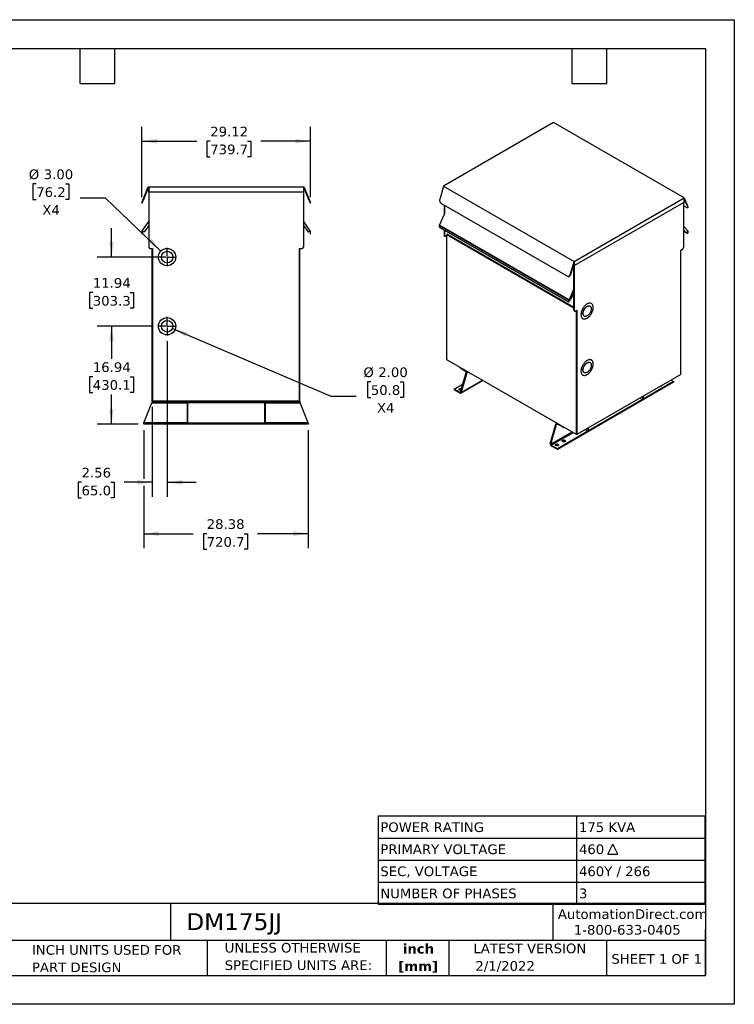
# Model space of a CAD drawing. Header units: inches. Extents: x 0 to 220, y 0 to 170.
# Tile 2 of 2: x 97 to 220, y 0 to 170. Entities that reach past the tile are written whole.
import ezdxf

# ---------------------------------------------------------------- set-up
doc = ezdxf.new("R2010")
doc.units = ezdxf.units.IN
doc.header["$LTSCALE"] = 20
doc.header["$MEASUREMENT"] = 0
doc.linetypes.add('SLD-Center', pattern=[0.75, 0.6, -0.05, 0.05, -0.05])
doc.linetypes.add('SLD-Solid', pattern=[0])
doc.layers.add('CENTER', color=40, linetype='SLD-Center')
doc.layers.add('DIMENSIONS', color=140, linetype='SLD-Solid', lineweight=25)
doc.layers.add('TEXT', color=140, linetype='SLD-Solid', lineweight=25)
doc.styles.add('SLDTEXTSTYLE0', font='VERDANA.TTF')
doc.styles.add('SLDTEXTSTYLE1', font='VERDANAB.TTF')
doc.dimstyles.new('SLDDIMSTYLE0', dxfattribs={"dimtxt": 1.699219, "dimasz": 2.6, "dimexe": 0, "dimexo": 0.0625, "dimgap": 0.424805, "dimtad": 0, "dimtih": 1, "dimtoh": 1, "dimrnd": 1e-09, "dimzin": 12, "dimdsep": 46, "dimtxsty": 'SLDTEXTSTYLE0', "dimsah": 1, "dimcen": 0.09, "dimadec": 0, "dimazin": 3, "dimtfac": 1, "dimtofl": 0, "dimtmove": 0, "dimatfit": 3, "dimfxl": 0, "dimfrac": 2, "dimtolj": 1, "dimtzin": 12, "dimarcsym": 0})
doc.dimstyles.new('SLDDIMSTYLE2', dxfattribs={"dimtxt": 1.699219, "dimasz": 2.6, "dimexe": 0, "dimexo": 0.0625, "dimgap": 0.424805, "dimtad": 0, "dimtih": 1, "dimtoh": 1, "dimrnd": 1e-09, "dimzin": 12, "dimdsep": 46, "dimtxsty": 'SLDTEXTSTYLE0', "dimsah": 1, "dimcen": 0.09, "dimadec": 0, "dimazin": 3, "dimtfac": 1, "dimtmove": 0, "dimatfit": 0, "dimfxl": 0, "dimfrac": 2, "dimtolj": 1, "dimtzin": 12, "dimarcsym": 0})
doc.dimstyles.new('SLDDIMSTYLE3', dxfattribs={"dimtxt": 1.699219, "dimasz": 2.6, "dimexe": 0, "dimexo": 0.0625, "dimgap": 0.424805, "dimtad": 0, "dimtih": 1, "dimtoh": 1, "dimrnd": 1e-09, "dimzin": 4, "dimdsep": 46, "dimtxsty": 'SLDTEXTSTYLE0', "dimsah": 1, "dimcen": 0, "dimadec": 0, "dimazin": 1, "dimtfac": 1, "dimtofl": 0, "dimtmove": 0, "dimatfit": 3, "dimfxl": 0, "dimfrac": 2, "dimtolj": 1, "dimtzin": 12, "dimarcsym": 0})

# ---------------------------------------------------------------- blocks, each defined once
blk = doc.blocks.new('SW_NOTE_0')
at = {"layer": 'TEXT', "color": 0, "char_height": 1.667, "attachment_point": 2, "style": 'SLDTEXTSTYLE1'}
for s, insert in [('inch', (2.5, 2.12)), ('[mm]', (2.44, -0.89))]:
    blk.add_mtext(s, dxfattribs=dict(at, insert=insert))
blk = doc.blocks.new('SW_NOTE_0_1')
at = {"layer": 'TEXT', "color": 0, "char_height": 1.6667, "attachment_point": 1, "style": 'SLDTEXTSTYLE0'}
for s, insert in [('UNLESS OTHERWISE ', (0, 2.12)), ('SPECIFIED UNITS ARE:', (0, -0.89))]:
    blk.add_mtext(s, dxfattribs=dict(at, insert=insert))
blk = doc.blocks.new('SW_NOTE_0_5')
at = {"layer": 'TEXT', "color": 0, "char_height": 1.6667, "attachment_point": 1, "style": 'SLDTEXTSTYLE0'}
for s, insert in [('INCH UNITS USED FOR ', (0, 2.12)), ('PART DESIGN', (0, -0.89))]:
    blk.add_mtext(s, dxfattribs=dict(at, insert=insert))
blk = doc.blocks.new('SW_SYMBOL_MOD_DELT')
at = {"layer": 'TEXT', "color": 0}
for p, q in [((0, 79), (315, 709)), ((630, 79), (315, 709)), ((0, 79), (630, 79))]:
    blk.add_line(p, q, dxfattribs=at)
blk = doc.blocks.new('SW_TABLEANNOTATION_0')
at = {"layer": 'TEXT', "color": 0}
for p, q in [((0, 0), (0, -3.81)), ((0, 0), (34.29, 0)), ((34.29, 0), (34.29, -3.81)), ((34.29, 0), (56.46, 0)), ((56.46, 0), (56.46, -3.81)), ((0, -3.81), (0, -7.62)), ((0, -3.81), (34.29, -3.81)), ((34.29, -3.81), (34.29, -7.62)), ((34.29, -3.81), (56.46, -3.81)), ((56.46, -3.81), (56.46, -7.62)), ((0, -7.62), (0, -11.43)), ((0, -7.62), (34.29, -7.62)), ((34.29, -7.62), (34.29, -11.43)), ((34.29, -7.62), (56.46, -7.62)), ((56.46, -7.62), (56.46, -11.43)), ((0, -11.43), (0, -15.24)), ((0, -11.43), (34.29, -11.43)), ((34.29, -11.43), (34.29, -15.24)), ((34.29, -11.43), (56.46, -11.43)), ((56.46, -11.43), (56.46, -15.24)), ((0, -15.24), (34.29, -15.24)), ((34.29, -15.24), (56.46, -15.24))]:
    blk.add_line(p, q, dxfattribs=at)
at = {"layer": 'TEXT', "color": 0, "xscale": 0.002688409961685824, "yscale": 0.002688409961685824, "zscale": 0.002688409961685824}
blk.add_blockref('SW_SYMBOL_MOD_DELT', (39.71, -6.8), dxfattribs=at)
at = {"layer": 'TEXT', "color": 0, "attachment_point": 1, "style": 'SLDTEXTSTYLE0'}
for s, insert, char_height in [('POWER RATING', (0.39, -1.1), 1.6667), ('175 KVA', (34.69, -1.1), 1.667), ('PRIMARY VOLTAGE', (0.39, -4.91), 1.6667), ('460 ', (34.69, -4.91), 1.667), ('SEC, VOLTAGE', (0.39, -8.72), 1.6667), ('460Y / 266', (34.69, -8.72), 1.667), ('NUMBER OF PHASES', (0.39, -12.53), 1.6667), ('3', (34.69, -12.53), 1.67)]:
    blk.add_mtext(s, dxfattribs=dict(at, insert=insert, char_height=char_height))
blk = doc.blocks.new('_D_4')
at = {"layer": 'DIMENSIONS'}
for p, q in [((117.67, 139.36), (117.67, 151.52)), ((146.79, 139.36), (146.79, 151.52)), ((117.67, 149.02), (127.18, 149.02)), ((129.48, 149.02), (128.91, 149.02)), ((128.91, 149.02), (128.91, 146.32)), ((135.94, 149.02), (136.51, 149.02)), ((136.51, 149.02), (136.51, 146.32)), ((146.79, 149.02), (138.25, 149.02)), ((128.91, 146.32), (129.48, 146.32)), ((136.51, 146.32), (135.94, 146.32))]:
    blk.add_line(p, q, dxfattribs=at)
for points in [[(117.67, 149.02), (120.27, 148.62), (120.27, 149.42)], [(146.79, 149.02), (144.19, 149.42), (144.19, 148.62)]]:
    blk.add_solid(points, dxfattribs=at)
at = {"layer": 'DIMENSIONS', "char_height": 1.667, "attachment_point": 1, "style": 'SLDTEXTSTYLE0'}
for s, insert in [('29.12', (129.48, 151.52)), ('739.7', (129.48, 148.44))]:
    blk.add_mtext(s, dxfattribs=dict(at, insert=insert))
blk = doc.blocks.new('_D_5')
at = {"layer": 'DIMENSIONS'}
for p, q in [((119.44, 117.08), (109.93, 117.08)), ((112.43, 117.08), (112.43, 111.43)), ((109.2, 108.35), (108.63, 108.35)), ((108.63, 108.35), (108.63, 105.65)), ((115.66, 108.35), (116.23, 108.35)), ((116.23, 108.35), (116.23, 105.65)), ((108.63, 105.65), (109.2, 105.65)), ((116.23, 105.65), (115.66, 105.65)), ((112.43, 100.14), (112.43, 105.27)), ((117.04, 100.14), (109.93, 100.14))]:
    blk.add_line(p, q, dxfattribs=at)
for points in [[(112.43, 117.08), (112.03, 114.48), (112.83, 114.48)], [(112.43, 100.14), (112.83, 102.74), (112.03, 102.74)]]:
    blk.add_solid(points, dxfattribs=at)
at = {"layer": 'DIMENSIONS', "char_height": 1.667, "attachment_point": 1, "style": 'SLDTEXTSTYLE0'}
for s, insert in [('16.94', (109.2, 110.85)), ('430.1', (109.2, 107.77))]:
    blk.add_mtext(s, dxfattribs=dict(at, insert=insert))
blk = doc.blocks.new('_D_6')
at = {"layer": 'DIMENSIONS'}
for p, q in [((112.43, 129.02), (112.43, 134.02)), ((121.04, 129.02), (109.93, 129.02)), ((109.2, 122.89), (108.63, 122.89)), ((108.63, 122.89), (108.63, 120.19)), ((115.66, 122.89), (116.23, 122.89)), ((116.23, 122.89), (116.23, 120.19)), ((108.63, 120.19), (109.2, 120.19)), ((116.23, 120.19), (115.66, 120.19)), ((119.44, 117.08), (109.93, 117.08)), ((112.43, 117.08), (112.43, 112.08))]:
    blk.add_line(p, q, dxfattribs=at)
for points in [[(112.43, 129.02), (112.83, 131.62), (112.03, 131.62)], [(112.43, 117.08), (112.03, 114.48), (112.83, 114.48)]]:
    blk.add_solid(points, dxfattribs=at)
at = {"layer": 'DIMENSIONS', "char_height": 1.667, "attachment_point": 1, "style": 'SLDTEXTSTYLE0'}
for s, insert in [('11.94', (109.2, 125.38)), ('303.3', (109.2, 122.3))]:
    blk.add_mtext(s, dxfattribs=dict(at, insert=insert))
blk = doc.blocks.new('_D_7')
at = {"layer": 'DIMENSIONS'}
for p, q in [((122.04, 114.48), (122.04, 87.63)), ((119.48, 103.14), (119.48, 87.63)), ((107.26, 90.13), (106.69, 90.13)), ((106.69, 90.13), (106.69, 87.43)), ((112.31, 90.13), (112.88, 90.13)), ((112.88, 90.13), (112.88, 87.43)), ((119.48, 90.13), (114.61, 90.13)), ((122.04, 90.13), (127.04, 90.13)), ((106.69, 87.43), (107.26, 87.43)), ((112.88, 87.43), (112.31, 87.43))]:
    blk.add_line(p, q, dxfattribs=at)
for points in [[(119.48, 90.13), (116.88, 90.53), (116.88, 89.73)], [(122.04, 90.13), (124.64, 89.73), (124.64, 90.53)]]:
    blk.add_solid(points, dxfattribs=at)
at = {"layer": 'DIMENSIONS', "char_height": 1.667, "attachment_point": 1, "style": 'SLDTEXTSTYLE0'}
for s, insert in [('2.56', (107.26, 92.63)), ('65.0', (107.26, 89.55))]:
    blk.add_mtext(s, dxfattribs=dict(at, insert=insert))
blk = doc.blocks.new('_D_8')
at = {"layer": 'DIMENSIONS'}
for p, q in [((118.04, 99.14), (118.04, 90.73)), ((146.41, 99.14), (146.41, 78.76)), ((118.04, 89.53), (118.04, 78.76)), ((118.04, 81.26), (126.56, 81.26)), ((128.87, 81.26), (128.3, 81.26)), ((128.3, 81.26), (128.3, 78.56)), ((135.33, 81.26), (135.9, 81.26)), ((135.9, 81.26), (135.9, 78.56)), ((146.41, 81.26), (137.63, 81.26)), ((128.3, 78.56), (128.87, 78.56)), ((135.9, 78.56), (135.33, 78.56))]:
    blk.add_line(p, q, dxfattribs=at)
for points in [[(118.04, 81.26), (120.64, 80.86), (120.64, 81.66)], [(146.41, 81.26), (143.81, 81.66), (143.81, 80.86)]]:
    blk.add_solid(points, dxfattribs=at)
at = {"layer": 'DIMENSIONS', "char_height": 1.667, "attachment_point": 1, "style": 'SLDTEXTSTYLE0'}
for s, insert in [('28.38', (128.87, 83.75)), ('720.7', (128.87, 80.67))]:
    blk.add_mtext(s, dxfattribs=dict(at, insert=insert))
blk = doc.blocks.new('_D_9')
at = {"layer": 'DIMENSIONS'}
for p, q in [((99.43, 141.64), (98.86, 141.64)), ((98.86, 141.64), (98.86, 138.94)), ((104.48, 141.64), (105.05, 141.64)), ((105.05, 141.64), (105.05, 138.94)), ((98.86, 138.94), (99.43, 138.94)), ((105.05, 138.94), (104.48, 138.94)), ((111.39, 139.18), (107.01, 139.18)), ((120.95, 130.06), (111.39, 139.18))]:
    blk.add_line(p, q, dxfattribs=at)
blk.add_solid([(120.95, 130.06), (119.35, 132.14), (118.8, 131.56)], dxfattribs=at)
at = {"layer": 'DIMENSIONS', "char_height": 1.667, "attachment_point": 1, "style": 'SLDTEXTSTYLE0'}
for s, insert in [('%%c', (98.15, 144.14)), ('3.00', (100.72, 144.14)), ('76.2', (99.43, 141.06)), ('X4', (100.49, 137.98))]:
    blk.add_mtext(s, dxfattribs=dict(at, insert=insert))
blk = doc.blocks.new('_D_10')
at = {"layer": 'DIMENSIONS'}
for p, q in [((122.96, 116.69), (150.32, 105.01)), ((157.22, 107.48), (156.65, 107.48)), ((156.65, 107.48), (156.65, 104.78)), ((162.27, 107.48), (162.84, 107.48)), ((162.84, 107.48), (162.84, 104.78)), ((150.32, 105.01), (154.69, 105.01)), ((156.65, 104.78), (157.22, 104.78)), ((162.84, 104.78), (162.27, 104.78))]:
    blk.add_line(p, q, dxfattribs=at)
blk.add_solid([(122.96, 116.69), (125.19, 115.3), (125.51, 116.03)], dxfattribs=at)
at = {"layer": 'DIMENSIONS', "char_height": 1.667, "attachment_point": 1, "style": 'SLDTEXTSTYLE0'}
for s, insert in [('%%c', (155.94, 109.97)), ('2.00', (158.51, 109.97)), ('50.8', (157.22, 106.89)), ('X4', (158.28, 103.81))]:
    blk.add_mtext(s, dxfattribs=dict(at, insert=insert))
blk = doc.blocks.new('SW_CENTERMARKSYMBOL_0')
at = {"layer": 'CENTER', "color": 0}
for p, q in [((-0.2, 0), (-1.6, 0)), ((0, 0), (-0.1, 0)), ((0, 0.2), (0, 1.6)), ((0, 0), (0, 0.1)), ((0, 0), (0, -0.1)), ((0, 0), (0.1, 0)), ((0.2, 0), (1.6, 0)), ((0, -0.2), (0, -1.6))]:
    blk.add_line(p, q, dxfattribs=at)
blk = doc.blocks.new('SW_CENTERMARKSYMBOL_1')
at = {"layer": 'CENTER', "color": 0}
for p, q in [((-0.2, 0), (-1.6, 0)), ((0, 0), (-0.1, 0)), ((0, 0.2), (0, 1.6)), ((0, 0), (0, 0.1)), ((0, 0), (0, -0.1)), ((0, 0), (0.1, 0)), ((0.2, 0), (1.6, 0)), ((0, -0.2), (0, -1.6))]:
    blk.add_line(p, q, dxfattribs=at)

msp = doc.modelspace()

# ---------------------------------------------------------------- linework, layer by layer
at = {"color": 7, "linetype": 'SLD-Solid'}
for p, q in [((0.002, 170.002), (220.002, 170.002)), ((220.002, 170.002), (220.002, 0.002)), ((220.002, 0.002), (0.002, 0.002))]:
    msp.add_line(p, q, dxfattribs=at)
for p, q in [((188.786, 152.23), (169.782, 141.259)), ((211.325, 139.218), (188.786, 152.23)), ((117.855, 138.827), (118.791, 141.145)), ((118.791, 141.145), (145.666, 141.145)), ((145.666, 141.145), (146.603, 138.827)), ((169.782, 141.259), (169.12, 138.984)), ((169.782, 141.259), (192.321, 128.248)), ((118.832, 141.085), (117.91, 138.805)), ((118.832, 141.085), (118.889, 141.085)), ((118.888, 141.02), (118.888, 130.72)), ((118.889, 141.02), (118.888, 141.02)), ((118.889, 140.225), (118.889, 141.085)), ((145.569, 140.225), (118.889, 140.225)), ((145.569, 141.085), (145.626, 141.085)), ((145.569, 141.085), (145.569, 140.225)), ((145.569, 141.02), (145.569, 141.02)), ((145.569, 141.02), (145.569, 130.72)), ((146.547, 138.805), (145.626, 141.085)), ((117.667, 138.363), (117.855, 138.827)), ((117.667, 138.363), (117.723, 138.341)), ((117.723, 138.341), (117.91, 138.805)), ((117.91, 138.805), (117.855, 138.827)), ((146.603, 138.827), (146.547, 138.805)), ((146.547, 138.805), (146.735, 138.341)), ((146.603, 138.827), (146.79, 138.363)), ((146.735, 138.341), (146.79, 138.363)), ((169.341, 138.325), (191.173, 125.722)), ((169.899, 138.003), (169.899, 136.314)), ((169.941, 137.979), (169.941, 136.402)), ((192.321, 128.248), (211.325, 139.218)), ((211.256, 138.428), (192.39, 127.537)), ((211.215, 138.404), (211.215, 130.69)), ((211.727, 137.569), (211.215, 137.864)), ((211.256, 139.13), (211.296, 139.153)), ((211.256, 139.13), (211.256, 138.428)), ((211.948, 137.667), (211.296, 139.153)), ((211.325, 139.218), (211.987, 137.708)), ((211.987, 137.708), (211.948, 137.667)), ((169.088, 134.547), (169.939, 136.403)), ((211.955, 137.525), (211.995, 137.566)), ((118.888, 135.211), (117.685, 133.54)), ((118.888, 134.466), (118.134, 133.42)), ((146.773, 133.54), (145.569, 135.211)), ((145.569, 134.466), (146.323, 133.42)), ((169.07, 134.47), (191.432, 121.56)), ((169.07, 134.294), (169.07, 134.47)), ((191.45, 121.638), (169.088, 134.547)), ((212.019, 133.512), (211.215, 134.335)), ((117.658, 133.459), (117.658, 133.244)), ((117.728, 133.244), (117.658, 133.244)), ((117.658, 133.244), (117.658, 133.044)), ((117.658, 133.044), (117.728, 133.044)), ((117.728, 133.459), (117.728, 133.244)), ((117.728, 133.044), (117.728, 133.244)), ((117.765, 133.532), (117.741, 133.499)), ((117.96, 133.391), (117.765, 133.532)), ((146.498, 133.391), (146.693, 133.532)), ((146.716, 133.499), (146.693, 133.532)), ((146.729, 133.459), (146.729, 133.244)), ((146.729, 133.244), (146.799, 133.244)), ((146.729, 133.244), (146.729, 133.044)), ((146.729, 133.044), (146.799, 133.044)), ((146.799, 133.244), (146.799, 133.459)), ((146.799, 133.044), (146.799, 133.244)), ((191.29, 121.303), (169.211, 134.049)), ((169.899, 133.652), (169.899, 132.759)), ((169.941, 132.735), (169.899, 132.759)), ((169.941, 133.628), (169.941, 132.735)), ((169.951, 132.645), (169.993, 132.62)), ((170.118, 132.633), (170.358, 132.772)), ((170.357, 111.277), (170.357, 132.771)), ((192.307, 120.212), (170.358, 132.883)), ((192.307, 120.288), (170.374, 132.949)), ((211.215, 133.727), (211.701, 133.23)), ((211.648, 133.26), (211.215, 133.704)), ((211.215, 133.534), (211.594, 133.316)), ((211.701, 133.23), (211.648, 133.26)), ((211.648, 133.26), (211.657, 133.253)), ((211.657, 133.253), (211.71, 133.222)), ((211.758, 133.221), (211.847, 133.17)), ((211.824, 133.278), (211.962, 133.472)), ((211.988, 133.427), (211.947, 133.451)), ((211.947, 133.16), (211.996, 133.189)), ((211.959, 133.467), (211.979, 133.455)), ((211.979, 133.455), (211.962, 133.472)), ((211.988, 133.427), (211.988, 133.252)), ((211.988, 133.252), (212.038, 133.28)), ((212.038, 133.28), (212.038, 133.456)), ((119.138, 130.47), (119.539, 130.47)), ((119.479, 104.145), (119.479, 130.47)), ((119.539, 130.47), (119.539, 104.145)), ((119.539, 104.145), (119.539, 130.47)), ((144.919, 130.47), (144.919, 104.145)), ((144.919, 130.47), (145.319, 130.47)), ((144.919, 104.145), (144.919, 130.47)), ((144.979, 104.145), (144.979, 130.47)), ((210.756, 130.22), (211.039, 130.384)), ((210.756, 108.725), (210.756, 130.22)), ((191.659, 125.973), (192.321, 128.248)), ((192.35, 128.216), (191.698, 125.977)), ((192.307, 119.823), (192.307, 128.069)), ((192.349, 128.209), (192.348, 128.21)), ((192.349, 128.209), (192.349, 119.799)), ((192.35, 128.209), (192.349, 128.209)), ((192.35, 128.216), (192.39, 128.239)), ((192.39, 127.537), (192.35, 127.56)), ((192.39, 127.537), (192.39, 128.239)), ((191.698, 125.977), (191.659, 125.973)), ((191.361, 125.68), (191.4, 125.684)), ((192.307, 123.505), (191.45, 121.638)), ((192.307, 122.897), (191.768, 121.723)), ((191.39, 121.293), (191.44, 121.322)), ((191.432, 121.56), (191.432, 121.385)), ((191.481, 121.413), (191.432, 121.385)), ((191.481, 121.589), (191.481, 121.413)), ((191.507, 121.664), (191.491, 121.628)), ((191.645, 121.628), (191.507, 121.664)), ((192.349, 119.799), (192.307, 119.823)), ((192.359, 119.709), (192.401, 119.684)), ((192.526, 119.697), (192.809, 119.86)), ((192.719, 98.368), (192.719, 119.808)), ((192.761, 98.392), (192.761, 119.832)), ((192.761, 119.732), (192.767, 119.729)), ((192.761, 119.683), (192.767, 119.68)), ((192.767, 119.68), (192.767, 119.836)), ((192.809, 119.86), (192.809, 98.365)), ((195.098, 120.55), (195.063, 120.571)), ((194.063, 118.839), (194.098, 118.818)), ((192.719, 98.368), (170.357, 111.277)), ((195.098, 110.801), (195.063, 110.821)), ((172.649, 109.954), (172.649, 109.888)), ((172.649, 109.888), (173.696, 109.284)), ((172.733, 105.681), (173.715, 109.075)), ((173.81, 109.02), (172.828, 105.626)), ((173.696, 109.284), (173.696, 109.349)), ((173.715, 109.075), (173.81, 109.02)), ((174.038, 109.152), (173.81, 109.02)), ((194.063, 109.089), (194.098, 109.069)), ((171.591, 106.231), (173.153, 107.133)), ((172.772, 105.503), (176.566, 107.693)), ((172.828, 105.626), (176.487, 107.738)), ((209.509, 107.397), (189.445, 95.814)), ((210.756, 108.725), (192.809, 98.365)), ((209.509, 107.506), (204.251, 104.471)), ((209.077, 107.756), (209.509, 107.506)), ((209.509, 107.506), (209.509, 107.397)), ((172.638, 105.626), (171.591, 106.231)), ((171.591, 106.231), (171.591, 106.121)), ((172.638, 105.516), (171.591, 106.121)), ((172.638, 105.626), (172.733, 105.681)), ((172.828, 105.626), (172.733, 105.681)), ((118.036, 100.414), (119.425, 103.876)), ((119.425, 103.876), (125.473, 103.876)), ((119.539, 104.145), (119.479, 104.145)), ((119.533, 104.145), (119.533, 104.01)), ((119.533, 104.01), (125.473, 104.01)), ((119.539, 104.145), (119.539, 104.145)), ((144.919, 104.145), (119.539, 104.145)), ((125.473, 104.01), (125.473, 100.279)), ((125.593, 104.01), (138.855, 104.01)), ((125.593, 100.279), (125.593, 104.01)), ((138.855, 103.876), (125.593, 103.876)), ((138.855, 104.01), (138.855, 100.279)), ((138.975, 104.01), (138.975, 100.279)), ((138.975, 104.01), (144.915, 104.01)), ((138.975, 103.876), (145.022, 103.876)), ((144.915, 104.145), (144.915, 104.01)), ((144.979, 104.145), (144.919, 104.145)), ((146.411, 100.414), (145.022, 103.876)), ((204.166, 104.422), (194.789, 99.008)), ((203.734, 104.671), (204.166, 104.422)), ((204.166, 104.921), (204.166, 104.422)), ((204.251, 104.97), (204.251, 104.471)), ((125.473, 100.414), (118.036, 100.414)), ((118.036, 100.279), (118.036, 100.414)), ((125.593, 100.414), (138.855, 100.414)), ((146.411, 100.414), (138.975, 100.414)), ((146.411, 100.414), (146.411, 100.279)), ((189.339, 100.319), (189.299, 100.296)), ((118.036, 100.279), (118.036, 100.145)), ((125.473, 100.279), (118.036, 100.279)), ((146.411, 100.145), (118.036, 100.145)), ((138.855, 100.279), (125.593, 100.279)), ((146.411, 100.279), (138.975, 100.279)), ((146.411, 100.279), (146.411, 100.145)), ((188.208, 96.748), (189.19, 100.142)), ((188.303, 96.693), (189.285, 100.087)), ((191.962, 98.805), (188.303, 96.693)), ((192.152, 98.695), (188.398, 96.528)), ((189.285, 100.087), (189.19, 100.142)), ((189.285, 100.087), (189.456, 100.186)), ((194.704, 98.959), (189.445, 95.924)), ((189.456, 100.186), (189.456, 100.251)), ((190.504, 99.581), (189.456, 100.186)), ((190.504, 99.647), (190.504, 99.581)), ((190.504, 99.581), (190.56, 99.614)), ((194.272, 99.209), (194.704, 98.959)), ((194.704, 99.458), (194.704, 98.959)), ((194.789, 99.008), (194.789, 99.507)), ((192.761, 98.392), (192.719, 98.368)), ((192.809, 98.365), (192.761, 98.392)), ((188.208, 96.748), (188.303, 96.693)), ((188.398, 96.528), (189.445, 95.924)), ((189.445, 95.814), (188.398, 96.418)), ((189.445, 95.924), (189.445, 95.814))]:
    msp.add_line(p, q)
at = {"flags": 128}
for points in [[(169.12, 138.984), (169.102, 138.902), (169.096, 138.817), (169.101, 138.73), (169.118, 138.644), (169.145, 138.563), (169.182, 138.488), (169.228, 138.423), (169.282, 138.368), (169.341, 138.325)], [(211.948, 137.667), (211.965, 137.618), (211.972, 137.576), (211.967, 137.543), (211.95, 137.521), (211.923, 137.509), (211.886, 137.508), (211.84, 137.518), (211.786, 137.538), (211.727, 137.569)], [(211.701, 133.23), (211.713, 133.221), (211.726, 133.217), (211.742, 133.217), (211.759, 133.222), (211.776, 133.231), (211.793, 133.243), (211.809, 133.259), (211.824, 133.278)], [(191.173, 125.722), (191.237, 125.694), (191.302, 125.68), (191.368, 125.681), (191.431, 125.697), (191.491, 125.728), (191.546, 125.773), (191.593, 125.83), (191.631, 125.897), (191.659, 125.973)], [(195.638, 120.309), (195.633, 120.424), (195.618, 120.533), (195.593, 120.633), (195.559, 120.725), (195.516, 120.808), (195.464, 120.88), (195.404, 120.941), (195.336, 120.99), (195.261, 121.028), (195.18, 121.052), (195.092, 121.065), (195.001, 121.064), (194.905, 121.051), (194.806, 121.025), (194.705, 120.986), (194.603, 120.936), (194.5, 120.874), (194.398, 120.801), (194.298, 120.717), (194.201, 120.625), (194.107, 120.523), (194.017, 120.414), (193.933, 120.298), (193.855, 120.176), (193.783, 120.05), (193.719, 119.921), (193.663, 119.79), (193.615, 119.657), (193.576, 119.525), (193.547, 119.395), (193.528, 119.268), (193.518, 119.144), (193.518, 119.026), (193.528, 118.914), (193.547, 118.809), (193.576, 118.712), (193.615, 118.625), (193.663, 118.548), (193.719, 118.481), (193.783, 118.426), (193.855, 118.383), (193.933, 118.352), (194.017, 118.333), (194.107, 118.327), (194.201, 118.334), (194.298, 118.354), (194.398, 118.386), (194.5, 118.431), (194.603, 118.487), (194.705, 118.554), (194.806, 118.633), (194.905, 118.721), (195.001, 118.818), (195.092, 118.924), (195.18, 119.036), (195.261, 119.155), (195.336, 119.279), (195.404, 119.407), (195.464, 119.537), (195.516, 119.669), (195.559, 119.802), (195.593, 119.933), (195.618, 120.062), (195.633, 120.188), (195.638, 120.309)], [(195.624, 120.317), (195.619, 120.432), (195.604, 120.541), (195.579, 120.642), (195.545, 120.734), (195.502, 120.816), (195.45, 120.888), (195.39, 120.949), (195.322, 120.998), (195.32, 121)], [(193.82, 118.402), (193.841, 118.391), (193.919, 118.36), (194.003, 118.341), (194.093, 118.335), (194.187, 118.342), (194.284, 118.362), (194.384, 118.394), (194.486, 118.439), (194.589, 118.495), (194.691, 118.563), (194.792, 118.641), (194.891, 118.729), (194.986, 118.826), (195.078, 118.932), (195.165, 119.045), (195.247, 119.163), (195.322, 119.287), (195.39, 119.415), (195.45, 119.546), (195.502, 119.678), (195.545, 119.81), (195.579, 119.941), (195.604, 120.07), (195.619, 120.196), (195.624, 120.317)], [(193.856, 119.296), (193.861, 119.396), (193.876, 119.5), (193.9, 119.606), (193.934, 119.714), (193.976, 119.822), (194.027, 119.929), (194.086, 120.032), (194.151, 120.13), (194.222, 120.223), (194.297, 120.308), (194.377, 120.385), (194.458, 120.452), (194.542, 120.509), (194.626, 120.554), (194.709, 120.588), (194.789, 120.609), (194.867, 120.617), (194.94, 120.613), (195.008, 120.596), (195.063, 120.571)], [(194.063, 118.839), (194.027, 118.862), (193.976, 118.91), (193.934, 118.969), (193.9, 119.038), (193.876, 119.116), (193.861, 119.203), (193.856, 119.296)], [(193.891, 119.276), (193.896, 119.376), (193.911, 119.479), (193.935, 119.586), (193.969, 119.694), (194.012, 119.802), (194.063, 119.908), (194.121, 120.011), (194.186, 120.11), (194.257, 120.202), (194.332, 120.288), (194.412, 120.364), (194.494, 120.432), (194.577, 120.488), (194.661, 120.534), (194.744, 120.567), (194.825, 120.589), (194.902, 120.597), (194.976, 120.593), (195.044, 120.576), (195.106, 120.546), (195.16, 120.504), (195.207, 120.451), (195.245, 120.387), (195.275, 120.313), (195.294, 120.23), (195.304, 120.14), (195.304, 120.043), (195.294, 119.942), (195.275, 119.836), (195.245, 119.729), (195.207, 119.621), (195.16, 119.513), (195.106, 119.408), (195.044, 119.307), (194.976, 119.212), (194.902, 119.123), (194.825, 119.041), (194.744, 118.969), (194.661, 118.907), (194.577, 118.856), (194.494, 118.816), (194.412, 118.789), (194.332, 118.774), (194.257, 118.772), (194.186, 118.783), (194.121, 118.806), (194.063, 118.842), (194.012, 118.89), (193.969, 118.948), (193.935, 119.017), (193.911, 119.096), (193.896, 119.182), (193.891, 119.276)], [(195.638, 110.559), (195.633, 110.675), (195.618, 110.783), (195.593, 110.884), (195.559, 110.976), (195.516, 111.058), (195.464, 111.13), (195.404, 111.191), (195.336, 111.241), (195.261, 111.278), (195.18, 111.303), (195.092, 111.315), (195.001, 111.314), (194.905, 111.301), (194.806, 111.275), (194.705, 111.237), (194.603, 111.186), (194.5, 111.124), (194.398, 111.051), (194.298, 110.968), (194.201, 110.875), (194.107, 110.774), (194.017, 110.664), (193.933, 110.548), (193.855, 110.427), (193.783, 110.301), (193.719, 110.172), (193.663, 110.04), (193.615, 109.908), (193.576, 109.776), (193.547, 109.646), (193.528, 109.518), (193.518, 109.395), (193.518, 109.276), (193.528, 109.164), (193.547, 109.059), (193.576, 108.963), (193.615, 108.876), (193.663, 108.798), (193.719, 108.732), (193.783, 108.677), (193.855, 108.633), (193.933, 108.602), (194.017, 108.584), (194.107, 108.578), (194.201, 108.585), (194.298, 108.604), (194.398, 108.637), (194.5, 108.681), (194.603, 108.737), (194.705, 108.805), (194.806, 108.883), (194.905, 108.971), (195.001, 109.069), (195.092, 109.174), (195.18, 109.287), (195.261, 109.406), (195.336, 109.53), (195.404, 109.657), (195.464, 109.788), (195.516, 109.92), (195.559, 110.052), (195.593, 110.184), (195.618, 110.313), (195.633, 110.438), (195.638, 110.559)], [(193.82, 108.652), (193.841, 108.641), (193.919, 108.61), (194.003, 108.592), (194.093, 108.586), (194.187, 108.593), (194.284, 108.613), (194.384, 108.645), (194.486, 108.689), (194.589, 108.746), (194.691, 108.813), (194.792, 108.891), (194.891, 108.98), (194.986, 109.077), (195.078, 109.182), (195.165, 109.295), (195.247, 109.414), (195.322, 109.538), (195.39, 109.666), (195.45, 109.796), (195.502, 109.928), (195.545, 110.06), (195.579, 110.192), (195.604, 110.321), (195.619, 110.446), (195.624, 110.567)], [(193.856, 109.547), (193.861, 109.646), (193.876, 109.75), (193.9, 109.857), (193.934, 109.965), (193.976, 110.073), (194.027, 110.179), (194.086, 110.282), (194.151, 110.381), (194.222, 110.473), (194.297, 110.558), (194.377, 110.635), (194.458, 110.703), (194.542, 110.759), (194.626, 110.805), (194.709, 110.838), (194.789, 110.859), (194.867, 110.868), (194.94, 110.864), (195.008, 110.846), (195.063, 110.821)], [(193.891, 109.527), (193.896, 109.626), (193.911, 109.73), (193.935, 109.836), (193.969, 109.944), (194.012, 110.052), (194.063, 110.159), (194.121, 110.262), (194.186, 110.36), (194.257, 110.453), (194.332, 110.538), (194.412, 110.615), (194.494, 110.682), (194.577, 110.739), (194.661, 110.784), (194.744, 110.818), (194.825, 110.839), (194.902, 110.848), (194.976, 110.843), (195.044, 110.826), (195.106, 110.796), (195.16, 110.755), (195.207, 110.701), (195.245, 110.638), (195.275, 110.564), (195.294, 110.481), (195.304, 110.391), (195.304, 110.294), (195.294, 110.192), (195.275, 110.087), (195.245, 109.979), (195.207, 109.871), (195.16, 109.764), (195.106, 109.659), (195.044, 109.558), (194.976, 109.462), (194.902, 109.373), (194.825, 109.292), (194.744, 109.22), (194.661, 109.158), (194.577, 109.107), (194.494, 109.067), (194.412, 109.04), (194.332, 109.025), (194.257, 109.023), (194.186, 109.033), (194.121, 109.057), (194.063, 109.093), (194.012, 109.14), (193.969, 109.199), (193.935, 109.268), (193.911, 109.346), (193.896, 109.433), (193.891, 109.527)], [(195.624, 110.567), (195.619, 110.683), (195.604, 110.791), (195.579, 110.892), (195.545, 110.984), (195.502, 111.067), (195.45, 111.139), (195.39, 111.2), (195.322, 111.249), (195.32, 111.25)], [(194.063, 109.089), (194.027, 109.113), (193.976, 109.16), (193.934, 109.219), (193.9, 109.288), (193.876, 109.367), (193.861, 109.453), (193.856, 109.547)], [(208.558, 107.443), (208.509, 107.421), (208.481, 107.411)], [(208.613, 107.488), (208.597, 107.471), (208.558, 107.443)], [(172.833, 106.027), (172.832, 106.027), (172.771, 106.019), (172.708, 106.019), (172.647, 106.027), (172.591, 106.043), (172.542, 106.065), (172.503, 106.094), (172.476, 106.126), (172.462, 106.162), (172.462, 106.198), (172.476, 106.233), (172.503, 106.266), (172.542, 106.294), (172.591, 106.317), (172.647, 106.332), (172.708, 106.34), (172.771, 106.34), (172.832, 106.332), (172.889, 106.317), (172.914, 106.306)], [(172.886, 106.208), (172.832, 106.222), (172.771, 106.231), (172.708, 106.231), (172.647, 106.222), (172.591, 106.207), (172.542, 106.184), (172.503, 106.156), (172.476, 106.125)], [(207.363, 106.753), (207.314, 106.731), (207.286, 106.722)], [(207.418, 106.798), (207.402, 106.782), (207.363, 106.753)], [(190.75, 97.162), (190.701, 97.14), (190.644, 97.124), (190.583, 97.116), (190.52, 97.116), (190.459, 97.124), (190.403, 97.14), (190.354, 97.162), (190.315, 97.191), (190.288, 97.223), (190.274, 97.259), (190.274, 97.295), (190.288, 97.33), (190.315, 97.363), (190.354, 97.391), (190.403, 97.414), (190.459, 97.429), (190.52, 97.437), (190.583, 97.437), (190.644, 97.429), (190.701, 97.414), (190.75, 97.391), (190.789, 97.363), (190.816, 97.33), (190.83, 97.295), (190.83, 97.259), (190.816, 97.223), (190.789, 97.191), (190.75, 97.162)], [(190.815, 97.222), (190.789, 97.253), (190.75, 97.281), (190.701, 97.304), (190.644, 97.32), (190.583, 97.328), (190.52, 97.328), (190.459, 97.32), (190.403, 97.304), (190.354, 97.281), (190.315, 97.253), (190.288, 97.222)], [(189.555, 96.473), (189.506, 96.45), (189.449, 96.434), (189.388, 96.426), (189.325, 96.426), (189.264, 96.434), (189.208, 96.45), (189.159, 96.473), (189.12, 96.501), (189.093, 96.534), (189.079, 96.569), (189.079, 96.605), (189.093, 96.64), (189.12, 96.673), (189.159, 96.701), (189.208, 96.724), (189.264, 96.74), (189.325, 96.748), (189.388, 96.748), (189.449, 96.74), (189.506, 96.724), (189.555, 96.701), (189.594, 96.673), (189.621, 96.64), (189.635, 96.605), (189.635, 96.569), (189.621, 96.534), (189.594, 96.501), (189.555, 96.473)], [(189.62, 96.532), (189.594, 96.563), (189.555, 96.591), (189.506, 96.614), (189.449, 96.63), (189.388, 96.638), (189.325, 96.638), (189.264, 96.63), (189.208, 96.614), (189.159, 96.591), (189.12, 96.563), (189.093, 96.532)]]:
    msp.add_lwpolyline(points, dxfattribs=at)
for centre, radius in [((122.039, 129.02), 1.5), ((122.039, 129.02), 1), ((122.039, 117.08), 1.5), ((122.039, 117.08), 1)]:
    msp.add_circle(centre, radius)
for centre, radius, start, end in [((211.878, 137.631), 0.133, 330.88161, 35.17498), ((169.26, 134.465), 0.191, 154.37383, 178.55273), ((117.798, 133.459), 0.14, 144.22, 179.99), ((117.798, 133.459), 0.07, 144.22, 179.99), ((118.033, 133.493), 0.125, 234.22, 324.22), ((146.425, 133.493), 0.125, 215.78, 305.78), ((146.659, 133.459), 0.07, 0.01, 35.78), ((146.659, 133.459), 0.14, 0.01, 35.78), ((169.377, 134.308), 0.307, 182.5952, 237.39325), ((170.018, 132.744), 0.12, 172.74417, 235.94365), ((170.049, 132.717), 0.109, 170.78596, 309.20329), ((211.902, 133.238), 0.0873, 230.78821, 9.22254), ((211.949, 133.43), 0.0396, 356.54382, 40.3376), ((211.938, 133.27), 0.101, 305.70084, 5.63144), ((211.959, 133.461), 0.0792, 356.54382, 40.3376), ((119.138, 130.72), 0.25, 180, 270), ((145.319, 130.72), 0.25, 270, 0), ((210.832, 130.707), 0.384, 302.60548, 357.39452), ((191.329, 126.055), 0.378, 280.84247, 348.0603), ((191.346, 121.371), 0.0874, 230.80521, 9.20553), ((191.622, 121.555), 0.191, 154.37383, 178.55273), ((191.383, 121.403), 0.0986, 305.00386, 6.28822), ((191.577, 121.586), 0.0953, 154.37383, 178.55273), ((191.641, 121.762), 0.134, 271.86252, 342.9501), ((192.43, 119.81), 0.123, 173.70115, 234.98667), ((192.457, 119.781), 0.109, 170.78596, 309.20329), ((172.675, 105.672), 0.0587, 230.79671, 9.21404), ((172.712, 105.607), 0.117, 230.79671, 9.21404), ((188.621, 96.767), 0.413, 182.60548, 237.39452), ((188.509, 96.702), 0.207, 182.60548, 237.39452)]:
    msp.add_arc(centre, radius, start, end)
for points, knots in [([(173.715, 109.075), (173.724, 109.093), (173.731, 109.112), (173.738, 109.141), (173.74, 109.151), (173.742, 109.171), (173.742, 109.181), (173.741, 109.2), (173.74, 109.21), (173.736, 109.228), (173.733, 109.237), (173.726, 109.254), (173.721, 109.261), (173.713, 109.271), (173.71, 109.274), (173.703, 109.279), (173.7, 109.282), (173.696, 109.284)], [0, 0, 0, 0, 0.25, 0.25, 0.375, 0.375, 0.5, 0.5, 0.625, 0.625, 0.75, 0.75, 0.875, 0.875, 0.9375, 0.9375, 1, 1, 1, 1]), ([(173.78, 109.301), (173.784, 109.294), (173.804, 109.264), (173.822, 109.194), (173.829, 109.104), (173.816, 109.047), (173.81, 109.02)], [0, 0, 0, 0, 0.0960154, 0.3934525, 0.7110444, 1, 1, 1, 1]), ([(119.425, 103.876), (119.432, 103.893), (119.439, 103.91), (119.452, 103.943), (119.459, 103.96), (119.471, 103.992), (119.478, 104.007), (119.486, 104.029), (119.489, 104.036), (119.495, 104.049), (119.497, 104.056), (119.505, 104.075), (119.509, 104.087), (119.516, 104.102), (119.517, 104.107), (119.521, 104.115), (119.523, 104.119), (119.527, 104.13), (119.529, 104.136), (119.531, 104.141), (119.532, 104.143), (119.533, 104.144), (119.533, 104.145), (119.533, 104.145)], [0, 0, 0, 0, 0.125, 0.125, 0.25, 0.25, 0.375, 0.375, 0.4375, 0.4375, 0.5, 0.5, 0.625, 0.625, 0.6875, 0.6875, 0.75, 0.75, 0.875, 0.875, 0.9375, 0.9375, 1, 1, 1, 1]), ([(119.425, 103.876), (119.438, 103.892), (119.45, 103.907), (119.468, 103.93), (119.474, 103.937), (119.486, 103.952), (119.491, 103.958), (119.502, 103.971), (119.506, 103.978), (119.515, 103.988), (119.519, 103.993), (119.526, 104.002), (119.528, 104.005), (119.531, 104.008), (119.532, 104.009), (119.533, 104.01), (119.533, 104.01), (119.533, 104.01)], [0, 0, 0, 0, 0.25, 0.25, 0.375, 0.375, 0.5, 0.5, 0.625, 0.625, 0.75, 0.75, 0.875, 0.875, 0.9375, 0.9375, 1, 1, 1, 1]), ([(144.915, 104.145), (144.915, 104.145), (144.915, 104.143), (144.918, 104.136), (144.92, 104.13), (144.926, 104.116), (144.93, 104.107), (144.936, 104.092), (144.938, 104.086), (144.943, 104.075), (144.945, 104.069), (144.95, 104.056), (144.953, 104.05), (144.958, 104.036), (144.961, 104.029), (144.97, 104.007), (144.976, 103.992), (144.989, 103.96), (144.995, 103.943), (145.009, 103.91), (145.016, 103.893), (145.022, 103.876)], [0, 0, 0, 0, 0.125, 0.125, 0.25, 0.25, 0.375, 0.375, 0.4375, 0.4375, 0.5, 0.5, 0.5625, 0.5625, 0.625, 0.625, 0.75, 0.75, 0.875, 0.875, 1, 1, 1, 1]), ([(145.022, 103.876), (145.01, 103.892), (144.997, 103.907), (144.979, 103.93), (144.973, 103.937), (144.962, 103.952), (144.956, 103.958), (144.946, 103.971), (144.941, 103.978), (144.932, 103.988), (144.928, 103.993), (144.922, 104.002), (144.919, 104.005), (144.916, 104.008), (144.916, 104.009), (144.915, 104.01), (144.915, 104.01), (144.915, 104.01)], [0, 0, 0, 0, 0.25, 0.25, 0.375, 0.375, 0.5, 0.5, 0.625, 0.625, 0.75, 0.75, 0.875, 0.875, 0.9375, 0.9375, 1, 1, 1, 1]), ([(189.19, 100.142), (189.201, 100.172), (189.225, 100.232), (189.283, 100.294), (189.329, 100.307), (189.35, 100.313)], [0, 0, 0, 0, 0.3556449, 0.709931, 1, 1, 1, 1]), ([(189.285, 100.087), (189.294, 100.105), (189.305, 100.121), (189.323, 100.144), (189.33, 100.151), (189.344, 100.164), (189.351, 100.17), (189.367, 100.18), (189.375, 100.184), (189.391, 100.191), (189.4, 100.193), (189.417, 100.195), (189.425, 100.195), (189.437, 100.193), (189.441, 100.192), (189.449, 100.189), (189.453, 100.188), (189.456, 100.186)], [0, 0, 0, 0, 0.25, 0.25, 0.375, 0.375, 0.5, 0.5, 0.625, 0.625, 0.75, 0.75, 0.875, 0.875, 0.9375, 0.9375, 1, 1, 1, 1])]:
    msp.add_open_spline(points, degree=3, knots=knots)
at = {"layer": 'TEXT'}
for p, q in [((5, 165), (215, 165)), ((107, 159), (107, 165)), ((113, 159), (113, 165)), ((192, 159), (192, 165)), ((198, 159), (198, 165)), ((215, 165), (215, 5)), ((107, 159), (113, 159)), ((192, 159), (198, 159)), ((215, 17.422), (5, 17.422)), ((122.645, 17.422), (122.645, 11)), ((188.642, 17.422), (188.642, 11)), ((215, 5), (215, 13)), ((215, 11), (5, 11)), ((128.961, 11), (128.961, 5)), ((159.862, 11), (159.862, 5)), ((170.718, 11), (170.718, 5)), ((197.912, 11), (197.912, 5)), ((5, 5), (215, 5))]:
    msp.add_line(p, q, dxfattribs=at)

# ---------------------------------------------------------------- block references
at = {"layer": 'CENTER'}
for name, p in [('SW_CENTERMARKSYMBOL_1', (122.039, 129.02)), ('SW_CENTERMARKSYMBOL_0', (122.039, 117.08))]:
    msp.add_blockref(name, p, dxfattribs=at)
at = {"layer": 'TEXT'}
for name, p in [('SW_TABLEANNOTATION_0', (158.474, 32.519)), ('SW_NOTE_0_5', (98.685, 8.109)), ('SW_NOTE_0_1', (131.975, 8.482)), ('SW_NOTE_0', (162.952, 8.313))]:
    msp.add_blockref(name, p, dxfattribs=at)

# ---------------------------------------------------------------- texts
at = {"layer": 'TEXT', "style": 'SLDTEXTSTYLE0'}
for s, insert, char_height, attachment_point in [('DM175JJ', (125.36, 15.734), 2.9167, 1), ('AutomationDirect.com', (189.524, 16.407), 1.66667, 1), ('1-800-633-0405', (192.277, 13.698), 1.66667, 1), ('LATEST VERSION', (184.687, 10.491), 1.66667, 2), ('SHEET 1 OF 1', (198.773, 8.67), 1.66667, 1), ('2/1/2022', (175.286, 7.457), 1.6667, 1)]:
    msp.add_mtext(s, dxfattribs=dict(at, insert=insert, char_height=char_height, attachment_point=attachment_point))

# ---------------------------------------------------------------- dimensions: what is measured, and where the dimension line sits
at = {"layer": 'DIMENSIONS'}
for base, p1, p2, dimstyle, picture, middle in [((146.79, 149.019), (117.667, 138.363), (146.79, 138.363), 'SLDDIMSTYLE0', '_D_4', (132.711, 149.019)), ((122.039, 90.134), (119.479, 104.145), (122.039, 115.48), 'SLDDIMSTYLE2', '_D_7', (109.784, 90.134)), ((118.036225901, 81.255794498), (146.411225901, 100.144970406), (118.036225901, 100.144970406), 'SLDDIMSTYLE0', '_D_8', (132.097539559, 81.255794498))]:
    dim = msp.add_linear_dim(base=base, p1=p1, p2=p2, dimstyle=dimstyle, dxfattribs=at)
    dim.commit()
    dim.dimension.update_dxf_attribs({"geometry": picture, "text_midpoint": middle, "dimtype": 160})
for p1, p2, picture, middle in [((123.124, 127.985), (120.953, 130.055), '_D_9', (101.957, 140.294)), ((121.119, 117.473), (122.958, 116.687), '_D_10', (159.748, 106.126))]:
    dim = msp.add_diameter_dim_2p(p1=p1, p2=p2, text='<>\\PX4', dimstyle='SLDDIMSTYLE3', dxfattribs=at)
    dim.commit()
    dim.dimension.update_dxf_attribs({"geometry": picture, "text_midpoint": middle, "dimtype": 163})
for base, p1, p2, dimstyle, picture, middle in [((112.427, 129.02), (120.439, 117.08), (122.039, 129.02), 'SLDDIMSTYLE2', '_D_6', (112.427, 122.887)), ((112.427141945, 117.079970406), (118.036225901, 100.144970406), (120.438725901, 117.079970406), 'SLDDIMSTYLE0', '_D_5', (112.427141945, 108.353909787))]:
    dim = msp.add_linear_dim(base=base, p1=p1, p2=p2, angle=90, dimstyle=dimstyle, dxfattribs=at)
    dim.commit()
    dim.dimension.update_dxf_attribs({"geometry": picture, "text_midpoint": middle, "dimtype": 160})

doc.saveas('drawing.dxf')
